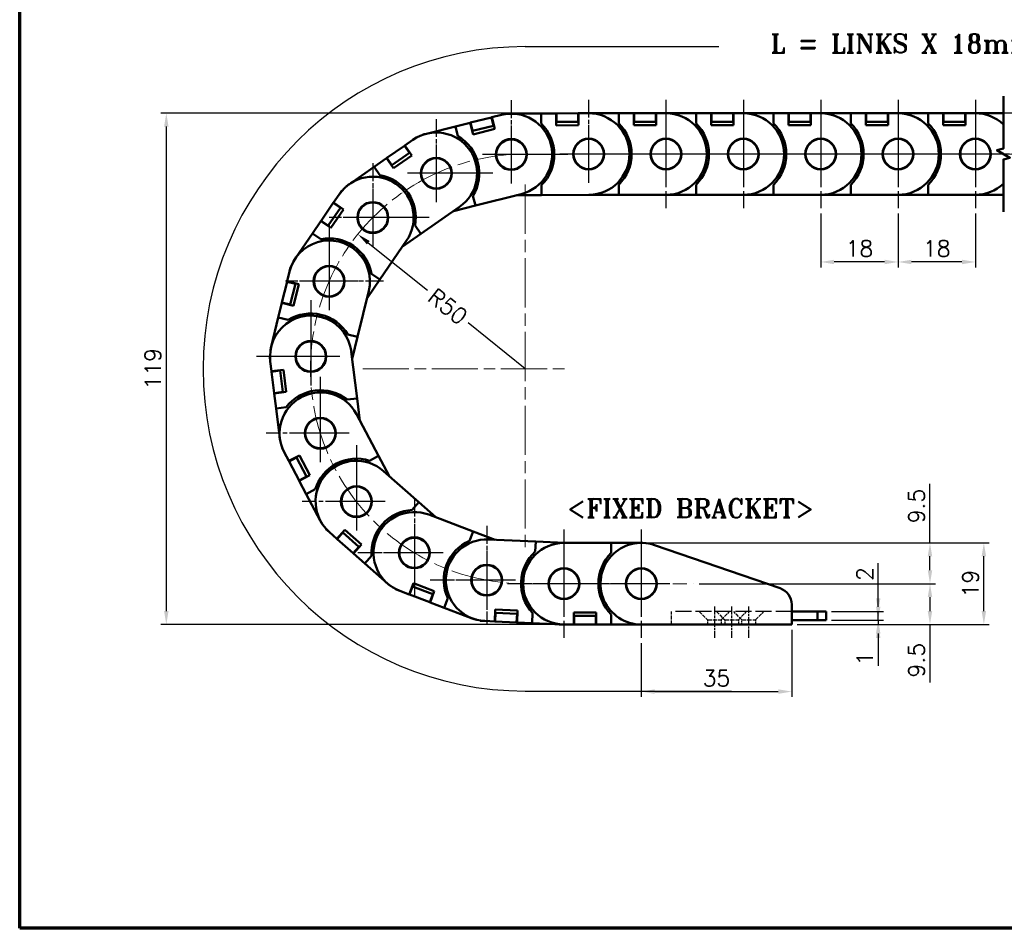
# Model space of a CAD drawing. Header units: millimetres. Extents: x 12 to 512, y 12 to 370.
# Tile 1 of 10: x 12 to 242, y 12 to 224. Entities that reach past the tile are written whole.
import ezdxf

# ---------------------------------------------------------------- set-up
doc = ezdxf.new("R2010")
doc.units = ezdxf.units.MM
doc.header["$LTSCALE"] = 1.25
doc.linetypes.add('CHAIN', pattern=[0.3543, 0.2362, -0.0295, 0.0591, -0.0295])
doc.linetypes.add('DASHED', pattern=[0.2068, 0.1655, -0.0413])
doc.layers.get('0').update_dxf_attribs({"lineweight": 25})
for name, color, linetype, lineweight in [('경계(ISO)', 7, 'Continuous', 70), ('기호(ISO)', 7, 'Continuous', 25), ('스케치 형상(ISO)', 7, 'Continuous', 25), ('외형선(ISO)', 7, 'Continuous', 50), ('절단선(ISO)', 1, 'Continuous', 50), ('중심 표식(ISO)', 1, 'CHAIN', 25), ('중심선(ISO)', 1, 'CHAIN', 25), ('치수(ISO)', 7, 'Continuous', 25)]:
    doc.layers.add(name, color=color, linetype=linetype, lineweight=lineweight)
doc.styles.add('주 문자 (ISO)', font='tahoma.ttf')
doc.styles.add('한신치수', font='RomanS.shx')
doc.dimstyles.new('한신체인', dxfattribs={"dimscale": 1.25, "dimtxt": 3, "dimasz": 2.5, "dimexe": 1, "dimexo": 1, "dimgap": 1, "dimtad": 1, "dimrnd": 1e-08, "dimdsep": 46, "dimtxsty": '한신치수', "dimcen": 0.09, "dimdle": 10, "dimclrd": 3, "dimclre": 3, "dimclrt": 3, "dimazin": 2, "dimtfac": 1.1684, "dimtmove": 0, "dimatfit": 3, "dimfxl": 0, "dimtolj": 1, "dimlwd": -1, "dimlwe": -1, "dimarcsym": 0})

# ---------------------------------------------------------------- blocks, each defined once
blk = doc.blocks.new('경계 도면틀')
at = {"layer": '경계(ISO)'}
for p, q in [((10, 10), (10, 287)), ((410, 10), (10, 10))]:
    blk.add_line(p, q, dxfattribs=at)
blk = doc.blocks.new('*D16')
at = {"layer": 'Defpoints', "color": 0, "transparency": 16777216}
for p in [(265.42, 202.21), (46.62, 83.21), (138.07, 83.21)]:
    blk.add_point(p, dxfattribs=at)
at = {"layer": '치수(ISO)', "color": 3, "transparency": 16777216}
for p, q in [((264.17, 202.21), (45.37, 202.21)), ((46.62, 199.09), (46.62, 86.34)), ((136.82, 83.21), (45.37, 83.21))]:
    blk.add_line(p, q, dxfattribs=at)
for points in [[(46.1, 199.09), (47.15, 199.09), (46.62, 202.21)], [(46.1, 86.34), (47.15, 86.34), (46.62, 83.21)]]:
    blk.add_solid(points, dxfattribs=at)
at = {"layer": '치수(ISO)', "color": 3, "transparency": 16777216, "insert": (43.5, 142.71), "char_height": 3.75, "attachment_point": 5, "rotation": 90, "style": '한신치수'}
blk.add_mtext('\\A1;119', dxfattribs=at)
blk = doc.blocks.new('*D17')
at = {"layer": 'Defpoints', "color": 0, "transparency": 16777216}
for p in [(91.2, 174.04), (130.17, 142.71)]:
    blk.add_point(p, dxfattribs=at)
at = {"layer": '치수(ISO)', "color": 3, "transparency": 16777216}
for p, q in [((93.63, 172.08), (107.39, 161.02)), ((130.17, 142.71), (116.86, 153.41))]:
    blk.add_line(p, q, dxfattribs=at)
blk.add_solid([(93.96, 172.48), (93.31, 171.67), (91.2, 174.04)], dxfattribs=at)
at = {"layer": '치수(ISO)', "color": 3, "transparency": 16777216, "insert": (112.12, 157.22), "char_height": 3.75, "attachment_point": 5, "rotation": 321.2124, "style": '한신치수'}
blk.add_mtext('\\A1;R50', dxfattribs=at)
blk = doc.blocks.new('*D18')
at = {"layer": 'Defpoints', "color": 0, "transparency": 16777216}
for p in [(200.17, 86.21), (200.17, 84.21), (212.3, 84.21)]:
    blk.add_point(p, dxfattribs=at)
at = {"layer": '치수(ISO)', "color": 3, "transparency": 16777216}
for p, q in [((212.3, 89.34), (212.3, 97.46)), ((201.42, 86.21), (213.55, 86.21)), ((212.3, 84.21), (212.3, 86.21)), ((201.42, 84.21), (213.55, 84.21)), ((212.3, 81.09), (212.3, 77.96))]:
    blk.add_line(p, q, dxfattribs=at)
for points in [[(211.78, 89.34), (212.82, 89.34), (212.3, 86.21)], [(211.78, 81.09), (212.82, 81.09), (212.3, 84.21)]]:
    blk.add_solid(points, dxfattribs=at)
at = {"layer": '치수(ISO)', "color": 3, "transparency": 16777216, "insert": (209.17, 94.96), "char_height": 3.75, "attachment_point": 5, "rotation": 90, "style": '한신치수'}
blk.add_mtext('\\A1;2', dxfattribs=at)
blk = doc.blocks.new('*D19')
at = {"layer": 'Defpoints', "color": 0, "transparency": 16777216}
for p in [(169.37, 92.71), (224.35, 92.71), (192.17, 83.21)]:
    blk.add_point(p, dxfattribs=at)
at = {"layer": '치수(ISO)', "color": 3, "transparency": 16777216}
for p, q in [((170.62, 92.71), (225.6, 92.71)), ((224.35, 89.59), (224.35, 86.34)), ((193.42, 83.21), (225.6, 83.21)), ((224.35, 83.21), (224.35, 69.73))]:
    blk.add_line(p, q, dxfattribs=at)
for points in [[(223.83, 89.59), (224.87, 89.59), (224.35, 92.71)], [(223.83, 86.34), (224.87, 86.34), (224.35, 83.21)]]:
    blk.add_solid(points, dxfattribs=at)
at = {"layer": '치수(ISO)', "color": 3, "transparency": 16777216, "insert": (221.23, 74.91), "char_height": 3.75, "attachment_point": 5, "rotation": 90, "style": '한신치수'}
blk.add_mtext('\\A1;9.5', dxfattribs=at)
blk = doc.blocks.new('FIX BRACKET')
at = {"layer": '기호(ISO)', "color": 2, "insert": (-25.49, 1.86), "char_height": 3.5, "attachment_point": 1, "style": '주 문자 (ISO)'}
blk.add_mtext('\\fRomanT|b0|i0;\\H3.5000;<FIXED BRACKET>', dxfattribs=at)
blk = doc.blocks.new('*D41')
at = {"layer": 'Defpoints', "color": 0, "transparency": 16777216}
for p in [(192.17, 83.21), (157.17, 80.09), (192.17, 67.6)]:
    blk.add_point(p, dxfattribs=at)
at = {"layer": '치수(ISO)', "color": 3, "transparency": 16777216}
for p, q in [((192.17, 81.96), (192.17, 66.35)), ((157.17, 78.84), (157.17, 66.35)), ((160.3, 67.6), (189.05, 67.6))]:
    blk.add_line(p, q, dxfattribs=at)
for points in [[(160.3, 68.12), (160.3, 67.07), (157.17, 67.6)], [(189.05, 68.12), (189.05, 67.07), (192.17, 67.6)]]:
    blk.add_solid(points, dxfattribs=at)
at = {"layer": '치수(ISO)', "color": 3, "transparency": 16777216, "insert": (174.67, 70.72), "char_height": 3.75, "attachment_point": 5, "style": '한신치수'}
blk.add_mtext('\\A1;35', dxfattribs=at)
blk = doc.blocks.new('*D43')
at = {"layer": 'Defpoints', "color": 0, "transparency": 16777216}
for p in [(157.17, 102.21), (224.35, 102.21), (169.37, 92.71)]:
    blk.add_point(p, dxfattribs=at)
at = {"layer": '치수(ISO)', "color": 3, "transparency": 16777216}
for p, q in [((224.35, 102.21), (224.35, 115.96)), ((158.42, 102.21), (225.6, 102.21)), ((224.35, 95.84), (224.35, 99.09)), ((170.62, 92.71), (225.6, 92.71))]:
    blk.add_line(p, q, dxfattribs=at)
for points in [[(223.83, 99.09), (224.87, 99.09), (224.35, 102.21)], [(223.83, 95.84), (224.87, 95.84), (224.35, 92.71)]]:
    blk.add_solid(points, dxfattribs=at)
at = {"layer": '치수(ISO)', "color": 3, "transparency": 16777216, "insert": (221.23, 110.78), "char_height": 3.75, "attachment_point": 5, "rotation": 90, "style": '한신치수'}
blk.add_mtext('\\A1;9.5', dxfattribs=at)
blk = doc.blocks.new('*D44')
at = {"layer": 'Defpoints', "color": 0, "transparency": 16777216}
for p in [(157.17, 102.21), (236.89, 102.21), (192.17, 83.21)]:
    blk.add_point(p, dxfattribs=at)
at = {"layer": '치수(ISO)', "color": 3, "transparency": 16777216}
for p, q in [((158.42, 102.21), (238.14, 102.21)), ((236.89, 86.34), (236.89, 99.09)), ((193.42, 83.21), (238.14, 83.21))]:
    blk.add_line(p, q, dxfattribs=at)
for points in [[(236.37, 99.09), (237.41, 99.09), (236.89, 102.21)], [(236.37, 86.34), (237.41, 86.34), (236.89, 83.21)]]:
    blk.add_solid(points, dxfattribs=at)
at = {"layer": '치수(ISO)', "color": 3, "transparency": 16777216, "insert": (233.76, 92.71), "char_height": 3.75, "attachment_point": 5, "rotation": 90, "style": '한신치수'}
blk.add_mtext('\\A1;19', dxfattribs=at)
blk = doc.blocks.new('*D46')
at = {"layer": 'Defpoints', "color": 0, "transparency": 16777216}
for p in [(216.91, 180.09), (234.91, 180.09), (216.91, 167.59)]:
    blk.add_point(p, dxfattribs=at)
at = {"layer": '치수(ISO)', "color": 3, "transparency": 16777216}
for p, q in [((216.91, 178.84), (216.91, 166.34)), ((234.91, 178.84), (234.91, 166.34)), ((231.79, 167.59), (220.04, 167.59))]:
    blk.add_line(p, q, dxfattribs=at)
for points in [[(220.04, 168.11), (220.04, 167.07), (216.91, 167.59)], [(231.79, 168.11), (231.79, 167.07), (234.91, 167.59)]]:
    blk.add_solid(points, dxfattribs=at)
at = {"layer": '치수(ISO)', "color": 3, "transparency": 16777216, "insert": (225.91, 170.71), "char_height": 3.75, "attachment_point": 5, "style": '한신치수'}
blk.add_mtext('\\A1;18', dxfattribs=at)
blk = doc.blocks.new('*D47')
at = {"layer": 'Defpoints', "color": 0, "transparency": 16777216}
for p in [(198.91, 180.09), (216.91, 180.09), (198.91, 167.59)]:
    blk.add_point(p, dxfattribs=at)
at = {"layer": '치수(ISO)', "color": 3, "transparency": 16777216}
for p, q in [((198.91, 178.84), (198.91, 166.34)), ((216.91, 178.84), (216.91, 166.34)), ((213.79, 167.59), (202.04, 167.59))]:
    blk.add_line(p, q, dxfattribs=at)
for points in [[(202.04, 168.11), (202.04, 167.07), (198.91, 167.59)], [(213.79, 168.11), (213.79, 167.07), (216.91, 167.59)]]:
    blk.add_solid(points, dxfattribs=at)
at = {"layer": '치수(ISO)', "color": 3, "transparency": 16777216, "insert": (207.91, 170.71), "char_height": 3.75, "attachment_point": 5, "style": '한신치수'}
blk.add_mtext('\\A1;18', dxfattribs=at)
blk = doc.blocks.new('*D52')
at = {"layer": 'Defpoints', "color": 0, "transparency": 16777216}
for p in [(192.17, 83.21), (200.17, 84.21), (212.3, 83.21)]:
    blk.add_point(p, dxfattribs=at)
at = {"layer": '치수(ISO)', "color": 3, "transparency": 16777216}
for p, q in [((212.3, 87.34), (212.3, 90.46)), ((193.42, 83.21), (213.55, 83.21)), ((201.42, 84.21), (213.55, 84.21)), ((212.3, 84.21), (212.3, 83.21)), ((212.3, 80.09), (212.3, 73.57))]:
    blk.add_line(p, q, dxfattribs=at)
for points in [[(211.78, 87.34), (212.82, 87.34), (212.3, 84.21)], [(211.78, 80.09), (212.82, 80.09), (212.3, 83.21)]]:
    blk.add_solid(points, dxfattribs=at)
at = {"layer": '치수(ISO)', "color": 3, "transparency": 16777216, "insert": (209.17, 75.27), "char_height": 3.75, "attachment_point": 5, "rotation": 90, "style": '한신치수'}
blk.add_mtext('\\A1;1', dxfattribs=at)

msp = doc.modelspace()

# ---------------------------------------------------------------- linework, layer by layer
at = {"layer": '스케치 형상(ISO)', "color": 3}
for p, q in [((130.17, 217.714), (175.17, 217.714)), ((130.17, 67.714), (178.177, 67.714))]:
    msp.add_line(p, q, dxfattribs=at)
at = {"layer": '스케치 형상(ISO)', "color": 1, "linetype": 'CHAIN', "lineweight": 18, "ltscale": 37.796074}
msp.add_line((314.299, 192.714), (130.17, 192.714), dxfattribs=at)
at = {"layer": '스케치 형상(ISO)', "color": 1, "linetype": 'CHAIN', "lineweight": 18, "ltscale": 38.748646}
msp.add_line((130.17, 185.616), (130.17, 99.812), dxfattribs=at)
at = {"layer": '스케치 형상(ISO)', "color": 1, "linetype": 'CHAIN', "lineweight": 18, "ltscale": 36.343197}
msp.add_line((92.32, 142.714), (140.606, 142.714), dxfattribs=at)
at = {"layer": '스케치 형상(ISO)', "color": 1, "linetype": 'CHAIN', "lineweight": 18, "ltscale": 44.260025}
msp.add_line((130.17, 92.714), (169.374, 92.714), dxfattribs=at)
at = {"layer": '스케치 형상(ISO)', "color": 2, "linetype": 'DASHED', "lineweight": 25, "ltscale": 4.568961}
msp.add_line((164.17, 83.214), (164.17, 86.214), dxfattribs=at)
at = {"layer": '스케치 형상(ISO)', "color": 2, "linetype": 'DASHED', "lineweight": 25, "ltscale": 18.05287}
msp.add_line((192.17, 86.214), (164.17, 86.214), dxfattribs=at)
at = {"layer": '스케치 형상(ISO)', "color": 2, "linetype": 'DASHED', "lineweight": 25, "ltscale": 4.092265}
for p, q in [((170.67, 86.214), (172.57, 84.314)), ((174.67, 86.214), (176.57, 84.314)), ((175.77, 84.314), (177.67, 86.214)), ((180.57, 84.314), (178.67, 86.214)), ((179.77, 84.314), (181.67, 86.214)), ((183.77, 84.314), (185.67, 86.214))]:
    msp.add_line(p, q, dxfattribs=at)
at = {"layer": '스케치 형상(ISO)', "color": 2, "linetype": 'DASHED', "lineweight": 25, "ltscale": 4.873566}
for p, q in [((172.57, 84.314), (175.77, 84.314)), ((176.57, 84.314), (179.77, 84.314)), ((180.57, 84.314), (183.77, 84.314))]:
    msp.add_line(p, q, dxfattribs=at)
at = {"layer": '스케치 형상(ISO)', "color": 2, "linetype": 'DASHED', "lineweight": 25, "ltscale": 1.675223}
for p, q in [((172.57, 84.314), (172.57, 83.214)), ((175.77, 84.314), (175.77, 83.214)), ((176.57, 84.314), (176.57, 83.214)), ((179.77, 84.314), (179.77, 83.214)), ((180.57, 83.214), (180.57, 84.314)), ((183.77, 84.314), (183.77, 83.214))]:
    msp.add_line(p, q, dxfattribs=at)
at = {"layer": '스케치 형상(ISO)', "color": 3}
msp.add_arc((130.17, 142.714), 75, 90, 270, dxfattribs=at)
at = {"layer": '스케치 형상(ISO)', "color": 1, "linetype": 'CHAIN', "lineweight": 18, "ltscale": 39.409073}
msp.add_arc((130.17, 142.714), 50, 90, 270, dxfattribs=at)
at = {"layer": '외형선(ISO)'}
for p, q in [((122.367, 201.261), (124.598, 201.822)), ((124.598, 201.822), (125.664, 202.09)), ((125.664, 202.09), (125.68, 202.028)), ((125.857, 202.049), (125.857, 202.049)), ((126.857, 202.108), (133.857, 202.149)), ((133.857, 202.149), (137.357, 202.17)), ((133.857, 202.149), (133.871, 199.791)), ((137.357, 202.17), (137.457, 202.171)), ((137.373, 199.37), (137.357, 202.17)), ((142.457, 202.2), (137.457, 202.171)), ((137.468, 200.171), (137.457, 202.171)), ((142.457, 202.2), (142.557, 202.201)), ((142.457, 202.2), (142.468, 200.2)), ((142.557, 202.201), (144.856, 202.214)), ((142.557, 202.201), (142.573, 199.401)), ((144.856, 202.214), (145.956, 202.221)), ((144.912, 202.214), (151.912, 202.214)), ((145.956, 202.221), (145.956, 202.214)), ((151.912, 202.214), (155.412, 202.214)), ((151.912, 202.214), (151.912, 199.856)), ((155.412, 199.414), (155.412, 202.214)), ((155.412, 202.214), (155.512, 202.214)), ((155.512, 200.214), (155.512, 202.214)), ((160.512, 202.214), (155.512, 202.214)), ((160.512, 202.214), (160.512, 200.214)), ((160.512, 202.214), (160.612, 202.214)), ((160.612, 202.214), (160.612, 199.414)), ((160.612, 202.214), (162.912, 202.214)), ((162.912, 202.214), (169.912, 202.214)), ((169.912, 202.214), (173.412, 202.214)), ((169.912, 202.214), (169.912, 199.856)), ((173.412, 199.414), (173.412, 202.214)), ((173.412, 202.214), (173.512, 202.214)), ((173.512, 200.214), (173.512, 202.214)), ((178.512, 202.214), (173.512, 202.214)), ((178.512, 202.214), (178.512, 200.214)), ((178.512, 202.214), (178.612, 202.214)), ((178.612, 202.214), (178.612, 199.414)), ((178.612, 202.214), (180.912, 202.214)), ((180.912, 202.214), (187.912, 202.214)), ((187.912, 202.214), (191.412, 202.214)), ((187.912, 202.214), (187.912, 199.856)), ((191.412, 199.414), (191.412, 202.214)), ((191.412, 202.214), (191.512, 202.214)), ((191.512, 200.214), (191.512, 202.214)), ((196.512, 202.214), (191.512, 202.214)), ((196.512, 202.214), (196.512, 200.214)), ((196.512, 202.214), (196.612, 202.214)), ((196.612, 202.214), (196.612, 199.414)), ((196.612, 202.214), (198.912, 202.214)), ((198.912, 202.214), (205.912, 202.214)), ((205.912, 202.214), (209.412, 202.214)), ((205.912, 202.214), (205.912, 199.856)), ((209.412, 199.414), (209.412, 202.214)), ((209.412, 202.214), (209.512, 202.214)), ((209.512, 200.214), (209.512, 202.214)), ((214.512, 202.214), (209.512, 202.214)), ((214.512, 202.214), (214.512, 200.214)), ((214.512, 202.214), (214.612, 202.214)), ((214.612, 202.214), (214.612, 199.414)), ((214.612, 202.214), (216.912, 202.214)), ((216.912, 202.214), (223.912, 202.214)), ((223.912, 202.214), (227.412, 202.214)), ((223.912, 202.214), (223.912, 199.856)), ((227.412, 199.414), (227.412, 202.214)), ((227.412, 202.214), (227.512, 202.214)), ((227.512, 200.214), (227.512, 202.214)), ((232.512, 202.214), (227.512, 202.214)), ((232.512, 202.214), (232.512, 200.214)), ((232.512, 202.214), (232.612, 202.214)), ((232.612, 202.214), (232.612, 199.414)), ((232.612, 202.214), (234.912, 202.214)), ((234.912, 202.214), (241.443, 202.214)), ((113.929, 199.141), (117.324, 199.994)), ((117.324, 199.994), (117.421, 200.018)), ((118.006, 197.278), (117.324, 199.994)), ((122.27, 201.237), (117.421, 200.018)), ((117.908, 198.079), (117.421, 200.018)), ((122.27, 201.237), (122.367, 201.261)), ((122.27, 201.237), (122.757, 199.297)), ((122.367, 201.261), (123.049, 198.546)), ((137.368, 200.17), (137.468, 200.171)), ((142.573, 199.401), (137.373, 199.37)), ((137.468, 200.171), (142.468, 200.2)), ((142.468, 200.2), (142.568, 200.201)), ((155.412, 200.214), (155.512, 200.214)), ((160.612, 199.414), (155.412, 199.414)), ((155.512, 200.214), (160.512, 200.214)), ((160.512, 200.214), (160.612, 200.214)), ((173.412, 200.214), (173.512, 200.214)), ((178.612, 199.414), (173.412, 199.414)), ((173.512, 200.214), (178.512, 200.214)), ((178.512, 200.214), (178.612, 200.214)), ((191.412, 200.214), (191.512, 200.214)), ((196.612, 199.414), (191.412, 199.414)), ((191.512, 200.214), (196.512, 200.214)), ((196.512, 200.214), (196.612, 200.214)), ((209.412, 200.214), (209.512, 200.214)), ((214.612, 199.414), (209.412, 199.414)), ((209.512, 200.214), (214.512, 200.214)), ((214.512, 200.214), (214.612, 200.214)), ((227.412, 200.214), (227.512, 200.214)), ((232.612, 199.414), (227.412, 199.414)), ((227.512, 200.214), (232.512, 200.214)), ((232.512, 200.214), (232.612, 200.214)), ((106.183, 197.14), (106.183, 197.14)), ((107.14, 197.435), (113.929, 199.141)), ((113.929, 199.141), (114.504, 196.854)), ((117.811, 198.054), (117.908, 198.079)), ((117.908, 198.079), (122.757, 199.297)), ((123.049, 198.546), (118.006, 197.278)), ((122.757, 199.297), (122.854, 199.322)), ((102.14, 194.704), (104.028, 196.018)), ((104.028, 196.018), (104.931, 196.647)), ((104.931, 196.647), (104.967, 196.594)), ((102.058, 194.647), (97.955, 191.79)), ((99.097, 190.149), (103.201, 193.006)), ((102.058, 194.647), (102.14, 194.704)), ((102.058, 194.647), (103.201, 193.006)), ((102.14, 194.704), (103.74, 192.406)), ((103.201, 193.006), (103.283, 193.063)), ((123.785, 194.39), (123.828, 194.365)), ((141.795, 194.514), (141.838, 194.489)), ((159.795, 194.514), (159.838, 194.489)), ((177.795, 194.514), (177.838, 194.489)), ((195.795, 194.514), (195.838, 194.489)), ((213.795, 194.514), (213.838, 194.489)), ((231.795, 194.514), (231.838, 194.489)), ((95, 189.733), (97.872, 191.733)), ((97.872, 191.733), (97.955, 191.79)), ((99.472, 189.435), (97.872, 191.733)), ((99.097, 190.149), (97.955, 191.79)), ((103.74, 192.406), (99.472, 189.435)), ((89.255, 185.734), (95, 189.733)), ((95, 189.733), (96.348, 187.798)), ((99.015, 190.092), (99.097, 190.149)), ((105.993, 189.207), (106.041, 189.194)), ((125.718, 189.265), (125.701, 189.218)), ((143.698, 189.378), (143.681, 189.332)), ((161.698, 189.378), (161.681, 189.332)), ((179.698, 189.378), (179.681, 189.332)), ((197.698, 189.378), (197.681, 189.332)), ((215.698, 189.378), (215.681, 189.332)), ((233.698, 189.378), (233.681, 189.332)), ((86.846, 183.306), (87.467, 184.214)), ((87.467, 184.214), (87.52, 184.178)), ((88.464, 185.119), (88.465, 185.119)), ((109.091, 184.69), (109.086, 184.64)), ((129.228, 183.395), (118.56, 180.714)), ((133.955, 185.508), (133.969, 183.15)), ((151.912, 185.573), (151.912, 183.214)), ((169.912, 185.573), (169.912, 183.214)), ((187.912, 185.573), (187.912, 183.214)), ((205.912, 185.573), (205.912, 183.214)), ((223.912, 185.573), (223.912, 183.214)), ((85.489, 181.327), (82.663, 177.202)), ((85.489, 181.327), (85.546, 181.409)), ((85.489, 181.327), (87.139, 180.196)), ((85.546, 181.409), (86.846, 183.306)), ((85.546, 181.409), (87.856, 179.827)), ((117.985, 183.001), (118.56, 180.714)), ((133.969, 183.15), (128.116, 183.115)), ((144.969, 183.215), (133.969, 183.15)), ((151.912, 183.214), (144.941, 183.214)), ((162.912, 183.214), (151.912, 183.214)), ((169.912, 183.214), (162.912, 183.214)), ((180.912, 183.214), (169.912, 183.214)), ((187.912, 183.214), (180.912, 183.214)), ((198.912, 183.214), (187.912, 183.214)), ((205.912, 183.214), (198.912, 183.214)), ((216.912, 183.214), (205.912, 183.214)), ((223.912, 183.214), (216.912, 183.214)), ((234.912, 183.214), (223.912, 183.214)), ((241.443, 183.214), (234.912, 183.214)), ((84.313, 176.071), (87.139, 180.196)), ((87.856, 179.827), (84.917, 175.537)), ((87.139, 180.196), (87.196, 180.279)), ((114.883, 180.425), (105.856, 174.14)), ((118.56, 180.714), (113.457, 179.432)), ((80.629, 174.232), (82.607, 177.119)), ((82.607, 177.119), (82.663, 177.202)), ((84.917, 175.537), (82.607, 177.119)), ((84.313, 176.071), (82.663, 177.202)), ((91.096, 177.633), (91.145, 177.637)), ((76.672, 168.457), (80.629, 174.232)), ((80.629, 174.232), (82.574, 172.899)), ((84.257, 175.989), (84.313, 176.071)), ((95.592, 174.506), (95.605, 174.457)), ((104.508, 176.076), (105.856, 174.14)), ((102.52, 172.568), (96.303, 163.493)), ((105.856, 174.14), (101.538, 171.134)), ((76.151, 167.602), (76.151, 167.602)), ((74.735, 163.099), (75.279, 165.334)), ((75.279, 165.334), (75.539, 166.403)), ((75.539, 166.403), (75.601, 166.388)), ((74.711, 163.002), (73.529, 158.144)), ((74.711, 163.002), (74.735, 163.099)), ((74.711, 163.002), (76.655, 162.529)), ((74.735, 163.099), (77.456, 162.437)), ((96.303, 163.493), (93.329, 159.153)), ((94.357, 164.826), (96.303, 163.493)), ((75.472, 157.671), (76.655, 162.529)), ((77.456, 162.437), (76.226, 157.385)), ((76.655, 162.529), (76.678, 162.626)), ((81.262, 161.533), (81.307, 161.555)), ((93.74, 160.842), (91.139, 150.153)), ((73.506, 158.047), (73.529, 158.144)), ((75.472, 157.671), (73.529, 158.144)), ((86.575, 160.201), (86.604, 160.16)), ((72.678, 154.646), (73.506, 158.047)), ((76.226, 157.385), (73.506, 158.047)), ((75.449, 157.574), (75.472, 157.671)), ((71.023, 147.844), (72.678, 154.646)), ((72.678, 154.646), (74.97, 154.088)), ((88.848, 150.711), (91.139, 150.153)), ((91.139, 150.153), (89.895, 145.041)), ((70.838, 146.86), (70.838, 146.86)), ((89.681, 146.766), (91.034, 135.85)), ((70.69, 145.522), (70.754, 145.53)), ((70.826, 144.43), (70.69, 145.522)), ((71.108, 142.147), (70.826, 144.43)), ((71.108, 142.147), (73.887, 142.492)), ((71.121, 142.048), (71.108, 142.147)), ((71.121, 142.048), (73.106, 142.294)), ((73.106, 142.294), (73.093, 142.393)), ((73.72, 137.332), (73.106, 142.294)), ((73.887, 142.492), (74.527, 137.331)), ((77.767, 142.995), (77.802, 143.031)), ((83.208, 143.63), (83.249, 143.602)), ((71.121, 142.048), (71.736, 137.086)), ((73.72, 137.332), (71.736, 137.086)), ((71.748, 136.987), (71.736, 137.086)), ((74.527, 137.331), (71.748, 136.987)), ((72.178, 133.514), (71.748, 136.987)), ((73.733, 137.233), (73.72, 137.332)), ((88.693, 135.56), (91.034, 135.85)), ((91.034, 135.85), (91.681, 130.628)), ((72.178, 133.514), (74.519, 133.804)), ((73.039, 126.567), (72.178, 133.514)), ((90.87, 132.166), (96.001, 122.436)), ((85.927, 126.94), (85.976, 126.929)), ((73.214, 125.581), (73.215, 125.581)), ((73.551, 124.277), (73.607, 124.307)), ((74.064, 123.304), (73.551, 124.277)), ((81.064, 124.42), (81.083, 124.465)), ((75.136, 121.269), (74.064, 123.304)), ((75.136, 121.269), (77.613, 122.575)), ((75.183, 121.181), (76.952, 122.114)), ((76.952, 122.114), (76.906, 122.202)), ((79.284, 117.691), (76.952, 122.114)), ((77.613, 122.575), (80.039, 117.976)), ((93.915, 121.336), (96.001, 122.436)), ((96.001, 122.436), (98.455, 117.782)), ((75.183, 121.181), (75.136, 121.269)), ((75.183, 121.181), (77.515, 116.758)), ((79.284, 117.691), (77.515, 116.758)), ((80.039, 117.976), (77.562, 116.67)), ((79.331, 117.602), (79.284, 117.691)), ((97.152, 118.933), (105.396, 111.65)), ((77.562, 116.67), (77.515, 116.758)), ((79.194, 113.574), (77.562, 116.67)), ((79.194, 113.574), (81.281, 114.674)), ((82.459, 107.382), (79.194, 113.574)), ((94.38, 112.295), (94.429, 112.301)), ((103.835, 109.882), (105.396, 111.65)), ((105.396, 111.65), (109.339, 108.166)), ((90.725, 108.215), (90.726, 108.265)), ((107.714, 108.781), (118.002, 104.89)), ((82.972, 106.522), (82.972, 106.522)), ((83.749, 105.421), (83.791, 105.469)), ((84.573, 104.693), (83.749, 105.421)), ((86.297, 103.17), (84.573, 104.693)), ((86.297, 103.17), (88.151, 105.269)), ((86.372, 103.104), (86.297, 103.17)), ((86.372, 103.104), (87.696, 104.603)), ((87.696, 104.603), (87.621, 104.669)), ((91.443, 101.293), (87.696, 104.603)), ((88.151, 105.269), (92.048, 101.826)), ((117.168, 102.684), (118.002, 104.89)), ((118.002, 104.89), (123.132, 102.95)), ((86.372, 103.104), (90.119, 99.794)), ((91.443, 101.293), (90.119, 99.794)), ((92.048, 101.826), (90.194, 99.728)), ((91.518, 101.226), (91.443, 101.293)), ((107.471, 101.592), (107.515, 101.616)), ((121.618, 103.018), (132.607, 102.521)), ((132.5, 100.165), (132.607, 102.521)), ((132.607, 102.521), (139.385, 102.214)), ((139.17, 102.214), (150.17, 102.214)), ((150.17, 102.214), (157.17, 102.214)), ((150.17, 99.856), (150.17, 102.214)), ((160.262, 101.697), (189.472, 91.643)), ((90.194, 99.728), (90.119, 99.794)), ((92.817, 97.41), (90.194, 99.728)), ((92.817, 97.41), (94.379, 99.178)), ((98.063, 92.776), (92.817, 97.41)), ((105.498, 96.483), (105.482, 96.53)), ((123.505, 96.218), (123.537, 96.256)), ((140.534, 95.992), (140.553, 96.038)), ((158.384, 96.05), (158.402, 96.097)), ((98.847, 92.153), (98.848, 92.153)), ((103.143, 90.196), (104.134, 92.815)), ((103.237, 90.161), (103.944, 92.032)), ((103.944, 92.032), (103.851, 92.067)), ((108.621, 90.263), (103.944, 92.032)), ((104.134, 92.815), (108.997, 90.976)), ((99.963, 91.399), (99.986, 91.459)), ((100.992, 91.01), (99.963, 91.399)), ((103.143, 90.196), (100.992, 91.01)), ((103.237, 90.161), (103.143, 90.196)), ((103.237, 90.161), (107.913, 88.392)), ((108.621, 90.263), (107.913, 88.392)), ((108.997, 90.976), (108.007, 88.357)), ((108.714, 90.227), (108.621, 90.263)), ((123.468, 90.741), (123.436, 90.78)), ((142.204, 90.775), (142.161, 90.802)), ((160.288, 90.914), (160.245, 90.939)), ((108.007, 88.357), (107.913, 88.392)), ((111.28, 87.118), (108.007, 88.357)), ((111.28, 87.118), (112.115, 89.325)), ((117.828, 84.642), (111.28, 87.118)), ((192.17, 87.861), (192.17, 83.214)), ((123.057, 83.933), (123.184, 86.731)), ((123.247, 85.927), (123.147, 85.931)), ((123.157, 83.929), (123.247, 85.927)), ((123.184, 86.731), (128.378, 86.496)), ((128.242, 85.701), (123.247, 85.927)), ((128.242, 85.701), (128.152, 83.703)), ((128.342, 85.696), (128.242, 85.701)), ((128.378, 86.496), (128.252, 83.699)), ((131.748, 83.54), (131.855, 85.897)), ((141.47, 86.014), (146.67, 86.014)), ((141.47, 83.214), (141.47, 86.014)), ((141.57, 85.214), (141.47, 85.214)), ((146.57, 85.214), (141.57, 85.214)), ((141.57, 83.214), (141.57, 85.214)), ((146.57, 85.214), (146.57, 83.214)), ((146.67, 85.214), (146.57, 85.214)), ((146.67, 86.014), (146.67, 83.214)), ((150.17, 83.214), (150.17, 85.573)), ((192.17, 86.214), (198.17, 86.214)), ((198.17, 86.214), (198.17, 84.214)), ((198.17, 86.214), (200.17, 86.214)), ((200.17, 86.214), (200.17, 84.214)), ((118.782, 84.338), (118.782, 84.338)), ((119.661, 84.087), (119.663, 84.151)), ((120.759, 84.037), (119.661, 84.087)), ((123.057, 83.933), (120.759, 84.037)), ((123.157, 83.929), (123.057, 83.933)), ((123.157, 83.929), (128.152, 83.703)), ((128.252, 83.699), (128.152, 83.703)), ((131.748, 83.54), (128.252, 83.699)), ((138.741, 83.224), (131.748, 83.54)), ((138.07, 83.214), (138.07, 83.254)), ((139.17, 83.214), (138.07, 83.214)), ((141.47, 83.214), (139.17, 83.214)), ((141.57, 83.214), (141.47, 83.214)), ((141.57, 83.214), (146.57, 83.214)), ((146.67, 83.214), (146.57, 83.214)), ((150.17, 83.214), (146.67, 83.214)), ((157.17, 83.214), (150.17, 83.214)), ((192.17, 83.214), (157.17, 83.214)), ((192.17, 84.214), (198.17, 84.214)), ((198.17, 84.214), (200.17, 84.214))]:
    msp.add_line(p, q, dxfattribs=at)
for centre, radius in [((126.913, 192.608), 3.6), ((126.913, 192.608), 3.5), ((144.912, 192.714), 3.6), ((144.912, 192.714), 3.5), ((162.912, 192.714), 3.6), ((162.912, 192.714), 3.5), ((180.912, 192.714), 3.6), ((180.912, 192.714), 3.5), ((198.912, 192.714), 3.6), ((198.912, 192.714), 3.5), ((216.912, 192.714), 3.6), ((216.912, 192.714), 3.5), ((234.912, 192.714), 3.6), ((234.912, 192.714), 3.5), ((109.456, 188.221), 3.6), ((109.456, 188.222), 3.5), ((94.683, 177.937), 3.6), ((94.683, 177.937), 3.5), ((84.509, 163.088), 3.6), ((84.509, 163.088), 3.5), ((80.254, 145.598), 3.6), ((80.253, 145.598), 3.5), ((82.467, 127.735), 3.6), ((82.467, 127.735), 3.5), ((90.863, 111.813), 3.6), ((90.863, 111.813), 3.5), ((104.353, 99.896), 3.6), ((104.353, 99.896), 3.5), ((121.189, 93.528), 3.6), ((121.189, 93.528), 3.5), ((139.17, 92.714), 3.6), ((157.17, 92.714), 3.6), ((139.17, 92.714), 3.5), ((157.17, 92.714), 3.5)]:
    msp.add_circle(centre, radius, dxfattribs=at)
for centre, radius, start, end in [((126.913, 192.608), 9.5, 284.10526, 104.10526), ((126.913, 192.608), 9.5, 90.33788, 96.38021), ((144.912, 192.714), 9.5, 270.33788, 90.33788), ((162.912, 192.714), 9.5, 270, 90), ((180.912, 192.714), 9.5, 270, 90), ((198.912, 192.714), 9.5, 270, 90), ((216.912, 192.714), 9.5, 270, 90), ((234.912, 192.714), 9.5, 46.5776, 90), ((126.913, 192.608), 10, 314.76488, 45.91087), ((144.912, 192.714), 10, 314.427, 45.573), ((162.912, 192.714), 10, 314.427, 45.573), ((180.912, 192.714), 10, 314.427, 45.573), ((198.912, 192.714), 10, 314.427, 45.573), ((216.912, 192.714), 10, 314.427, 45.573), ((109.456, 188.221), 9.5, 304.84403, 124.84403), ((109.456, 188.222), 9.5, 104.10526, 110.14759), ((109.456, 188.222), 10, 328.53226, 59.67825), ((126.913, 192.608), 3.55, 150.33788, 250.33788), ((144.912, 192.714), 3.55, 150, 250), ((162.912, 192.714), 3.55, 150, 250), ((180.912, 192.714), 3.55, 150, 250), ((198.912, 192.714), 3.55, 150, 250), ((216.912, 192.714), 3.55, 150, 250), ((234.912, 192.714), 3.55, 150, 250), ((109.456, 188.222), 3.55, 164.10526, 264.10526), ((94.683, 177.937), 9.5, 325.5843, 145.5843), ((94.683, 177.937), 9.5, 124.84403, 130.88636), ((94.683, 177.937), 10, 349.27103, 80.41702), ((234.912, 192.714), 9.5, 270, 313.4224), ((94.683, 177.937), 3.55, 184.84403, 284.84403), ((84.509, 163.088), 9.5, 346.32307, 166.32307), ((84.509, 163.088), 10, 10.0113, 101.15729), ((84.509, 163.088), 9.5, 145.5843, 151.62663), ((84.509, 163.088), 3.55, 205.5843, 305.5843), ((80.254, 145.598), 9.5, 7.06334, 187.06334), ((80.253, 145.598), 10, 30.75007, 121.89606), ((80.253, 145.598), 9.5, 166.32307, 172.3654), ((80.253, 145.598), 3.55, 226.32307, 326.32307), ((82.467, 127.735), 10, 51.49034, 142.63633), ((82.467, 127.735), 9.5, 27.80211, 207.80211), ((82.467, 127.735), 9.5, 187.06334, 193.10567), ((82.467, 127.735), 3.55, 247.06334, 347.06334), ((90.863, 111.813), 10, 72.22911, 163.3751), ((90.863, 111.813), 9.5, 48.54238, 228.54238), ((90.863, 111.813), 3.55, 267.80211, 7.80211), ((104.353, 99.896), 10, 92.96938, 184.11537), ((104.353, 99.896), 9.5, 69.28136, 249.28136), ((90.863, 111.813), 9.5, 207.80211, 213.84443), ((104.353, 99.896), 3.55, 288.54238, 28.54238), ((121.189, 93.528), 10, 113.70837, 204.85436), ((121.189, 93.528), 9.5, 87.41028, 267.41028), ((139.17, 92.714), 9.5, 90, 270), ((157.17, 92.714), 9.5, 71.00653, 270), ((139.17, 92.714), 10, 131.83728, 222.98327), ((157.17, 92.714), 10, 134.427, 225.573), ((121.189, 93.528), 3.55, 309.28136, 49.28136), ((139.17, 92.714), 3.55, 327.41028, 67.41028), ((157.17, 92.714), 3.55, 330, 70), ((104.353, 99.896), 9.5, 228.54238, 234.5847), ((188.17, 87.861), 4, 0, 71.00653), ((121.189, 93.528), 9.5, 249.28136, 255.32369)]:
    msp.add_arc(centre, radius, start, end, dxfattribs=at)
at = {"layer": '절단선(ISO)', "flags": 128}
msp.add_lwpolyline([(241.443, 179.246), (241.443, 191.446), (242.943, 191.848), (239.943, 193.58), (241.443, 193.982), (241.443, 206.183)], dxfattribs=at)
at = {"layer": '중심 표식(ISO)', "linetype": 'CHAIN', "ltscale": 14.001114}
for p, q in [((126.913, 205.233), (126.913, 189.483)), ((144.912, 205.339), (144.912, 189.589)), ((109.456, 200.846), (109.456, 185.096)), ((139.538, 192.608), (123.788, 192.608)), ((157.537, 192.714), (141.787, 192.714)), ((175.537, 192.714), (159.787, 192.714)), ((193.537, 192.714), (177.787, 192.714)), ((211.537, 192.714), (195.787, 192.714)), ((229.537, 192.714), (213.787, 192.714)), ((247.537, 192.714), (231.787, 192.714)), ((94.683, 190.562), (94.683, 174.812)), ((122.081, 188.221), (106.331, 188.221)), ((107.308, 177.937), (91.558, 177.937)), ((84.509, 175.713), (84.509, 159.963)), ((97.134, 163.088), (81.384, 163.088)), ((80.254, 158.223), (80.254, 142.473)), ((83.379, 145.598), (67.629, 145.598)), ((82.467, 140.36), (82.467, 124.61)), ((85.592, 127.735), (69.842, 127.735)), ((90.863, 124.438), (90.863, 108.688)), ((104.353, 112.521), (104.353, 96.771)), ((93.988, 111.813), (78.238, 111.813)), ((121.189, 106.153), (121.189, 90.403)), ((107.478, 99.896), (91.728, 99.896)), ((124.314, 93.528), (108.564, 93.528)), ((142.295, 92.714), (126.545, 92.714)), ((160.295, 92.714), (144.545, 92.714)), ((160.295, 92.714), (144.545, 92.714))]:
    msp.add_line(p, q, dxfattribs=at)
at = {"layer": '중심 표식(ISO)', "linetype": 'CHAIN', "ltscale": 23.990969}
for p, q in [((162.912, 205.339), (162.912, 180.089)), ((180.912, 205.339), (180.912, 180.089)), ((198.912, 205.339), (198.912, 180.089)), ((216.912, 205.339), (216.912, 180.089)), ((234.912, 205.339), (234.912, 180.089)), ((140.038, 192.608), (123.788, 192.608)), ((158.037, 192.714), (141.787, 192.714)), ((176.037, 192.714), (159.787, 192.714)), ((194.037, 192.714), (177.787, 192.714)), ((212.037, 192.714), (195.787, 192.714)), ((230.037, 192.714), (213.787, 192.714)), ((122.581, 188.222), (106.331, 188.222)), ((107.808, 177.937), (91.558, 177.937)), ((84.509, 176.213), (84.509, 159.963)), ((80.253, 158.723), (80.253, 142.473)), ((82.467, 140.86), (82.467, 124.61)), ((90.863, 124.938), (90.863, 108.688)), ((139.17, 105.339), (139.17, 80.089)), ((157.17, 105.339), (157.17, 80.089)), ((157.17, 105.339), (157.17, 80.089)), ((107.478, 99.896), (91.228, 99.896)), ((124.314, 93.528), (108.064, 93.528)), ((142.295, 92.714), (126.045, 92.714)), ((160.295, 92.714), (144.045, 92.714))]:
    msp.add_line(p, q, dxfattribs=at)
at = {"layer": '중심 표식(ISO)', "linetype": 'CHAIN', "ltscale": 11.956491}
for p, q in [((144.912, 199.439), (144.912, 185.989)), ((162.912, 199.439), (162.912, 185.989)), ((180.912, 199.439), (180.912, 185.989)), ((198.912, 199.439), (198.912, 185.989)), ((216.912, 199.439), (216.912, 185.989)), ((234.912, 199.439), (234.912, 185.989)), ((126.913, 199.333), (126.913, 185.883)), ((109.456, 194.946), (109.456, 181.496)), ((133.638, 192.608), (120.188, 192.608)), ((151.637, 192.714), (138.187, 192.714)), ((169.637, 192.714), (156.187, 192.714)), ((187.637, 192.714), (174.187, 192.714)), ((205.637, 192.714), (192.187, 192.714)), ((223.637, 192.714), (210.187, 192.714)), ((241.637, 192.714), (228.187, 192.714)), ((116.181, 188.221), (102.731, 188.221)), ((94.683, 184.662), (94.683, 171.212)), ((101.408, 177.937), (87.958, 177.937)), ((84.509, 169.813), (84.509, 156.363)), ((91.234, 163.088), (77.784, 163.088)), ((80.254, 152.323), (80.254, 138.873)), ((86.979, 145.598), (73.529, 145.598)), ((82.467, 134.46), (82.467, 121.01)), ((89.192, 127.735), (75.742, 127.735)), ((90.863, 118.538), (90.863, 105.088)), ((97.588, 111.813), (84.138, 111.813)), ((104.353, 106.621), (104.353, 93.171)), ((111.078, 99.896), (97.628, 99.896)), ((121.189, 100.253), (121.189, 86.803)), ((139.17, 99.439), (139.17, 85.989)), ((127.914, 93.528), (114.464, 93.528)), ((145.895, 92.714), (132.445, 92.714))]:
    msp.add_line(p, q, dxfattribs=at)
at = {"layer": '중심 표식(ISO)', "linetype": 'CHAIN', "ltscale": 11.778699}
for p, q in [((126.913, 199.233), (126.913, 185.983)), ((144.912, 199.339), (144.912, 186.089)), ((162.912, 199.339), (162.912, 186.089)), ((180.912, 199.339), (180.912, 186.089)), ((198.912, 199.339), (198.912, 186.089)), ((216.912, 199.339), (216.912, 186.089)), ((234.912, 199.339), (234.912, 186.089)), ((109.456, 194.847), (109.456, 181.597)), ((133.538, 192.608), (120.288, 192.608)), ((151.537, 192.714), (138.287, 192.714)), ((169.537, 192.714), (156.287, 192.714)), ((187.537, 192.714), (174.287, 192.714)), ((205.537, 192.714), (192.287, 192.714)), ((223.537, 192.714), (210.287, 192.714)), ((241.537, 192.714), (228.287, 192.714)), ((116.081, 188.222), (102.831, 188.222)), ((94.683, 184.562), (94.683, 171.312)), ((97.808, 177.937), (84.558, 177.937)), ((101.308, 177.937), (88.058, 177.937)), ((84.509, 169.713), (84.509, 156.463)), ((87.634, 163.088), (74.384, 163.088)), ((91.134, 163.088), (77.884, 163.088)), ((80.253, 152.223), (80.253, 138.973)), ((83.378, 145.598), (70.128, 145.598)), ((86.878, 145.598), (73.628, 145.598)), ((82.467, 134.36), (82.467, 121.11)), ((89.092, 127.735), (75.842, 127.735)), ((90.863, 118.438), (90.863, 105.188)), ((97.488, 111.813), (84.238, 111.813)), ((104.353, 106.521), (104.353, 93.271)), ((104.353, 103.021), (104.353, 89.771)), ((110.978, 99.896), (97.728, 99.896)), ((121.189, 100.153), (121.189, 86.903)), ((139.17, 99.339), (139.17, 86.089)), ((157.17, 99.339), (157.17, 86.089)), ((121.189, 96.653), (121.189, 83.403)), ((127.814, 93.528), (114.564, 93.528)), ((145.795, 92.714), (132.545, 92.714)), ((163.795, 92.714), (150.545, 92.714))]:
    msp.add_line(p, q, dxfattribs=at)
at = {"layer": '중심 표식(ISO)', "linetype": 'CHAIN', "ltscale": 5.555937}
for p, q in [((126.913, 195.733), (126.913, 189.483)), ((126.913, 195.733), (126.913, 189.483)), ((126.913, 195.733), (126.913, 189.483)), ((144.912, 195.839), (144.912, 189.589)), ((144.912, 195.839), (144.912, 189.589)), ((162.912, 195.839), (162.912, 189.589)), ((162.912, 195.839), (162.912, 189.589)), ((180.912, 195.839), (180.912, 189.589)), ((180.912, 195.839), (180.912, 189.589)), ((198.912, 195.839), (198.912, 189.589)), ((198.912, 195.839), (198.912, 189.589)), ((216.912, 195.839), (216.912, 189.589)), ((216.912, 195.839), (216.912, 189.589)), ((234.912, 195.839), (234.912, 189.589)), ((130.038, 192.608), (123.788, 192.608)), ((130.038, 192.608), (123.788, 192.608)), ((148.037, 192.714), (141.787, 192.714)), ((166.037, 192.714), (159.787, 192.714)), ((184.037, 192.714), (177.787, 192.714)), ((202.037, 192.714), (195.787, 192.714)), ((220.037, 192.714), (213.787, 192.714)), ((238.037, 192.714), (231.787, 192.714)), ((109.456, 191.347), (109.456, 185.097)), ((109.456, 191.347), (109.456, 185.097)), ((109.456, 191.347), (109.456, 185.097)), ((112.581, 188.222), (106.331, 188.222)), ((112.581, 188.222), (106.331, 188.222)), ((94.683, 181.062), (94.683, 174.812)), ((94.683, 181.062), (94.683, 174.812)), ((94.683, 181.062), (94.683, 174.812)), ((97.808, 177.937), (91.558, 177.937)), ((84.509, 166.213), (84.509, 159.963)), ((84.509, 166.213), (84.509, 159.963)), ((87.634, 163.088), (81.384, 163.088)), ((87.634, 163.088), (81.384, 163.088)), ((80.253, 148.723), (80.253, 142.473)), ((80.253, 148.723), (80.253, 142.473)), ((83.378, 145.598), (77.128, 145.598)), ((83.378, 145.598), (77.128, 145.598)), ((82.467, 130.86), (82.467, 124.61)), ((82.467, 130.86), (82.467, 124.61)), ((85.592, 127.735), (79.342, 127.735)), ((85.592, 127.735), (79.342, 127.735)), ((85.592, 127.735), (79.342, 127.735)), ((90.863, 114.938), (90.863, 108.688)), ((90.863, 114.938), (90.863, 108.688)), ((93.988, 111.813), (87.738, 111.813)), ((93.988, 111.813), (87.738, 111.813)), ((93.988, 111.813), (87.738, 111.813)), ((104.353, 103.021), (104.353, 96.771)), ((104.353, 103.021), (104.353, 96.771)), ((107.478, 99.896), (101.228, 99.896)), ((107.478, 99.896), (101.228, 99.896)), ((121.189, 96.653), (121.189, 90.403)), ((121.189, 96.653), (121.189, 90.403)), ((139.17, 95.839), (139.17, 89.589)), ((139.17, 95.839), (139.17, 89.589)), ((157.17, 95.839), (157.17, 89.589)), ((124.314, 93.528), (118.064, 93.528)), ((124.314, 93.528), (118.064, 93.528)), ((142.295, 92.714), (136.045, 92.714))]:
    msp.add_line(p, q, dxfattribs=at)
at = {"layer": '중심선(ISO)', "linetype": 'CHAIN', "ltscale": 6.5338}
for p, q in [((174.17, 87.439), (174.17, 80.089)), ((178.17, 87.439), (178.17, 80.089)), ((182.17, 80.089), (182.17, 87.439))]:
    msp.add_line(p, q, dxfattribs=at)

# ---------------------------------------------------------------- block references
at = {"xscale": 1.25, "yscale": 1.25, "zscale": 1.25}
for name, p in [('경계 도면틀', (0, 0)), ('FIX BRACKET', (171.686, 110.136))]:
    msp.add_blockref(name, p, dxfattribs=at)

# ---------------------------------------------------------------- texts
at = {"layer": '기호(ISO)', "color": 2, "insert": (230.17, 217.714), "char_height": 4.375, "attachment_point": 5, "style": '주 문자 (ISO)'}
msp.add_mtext('\\fRomanT|b0|i0;\\H4.3750;L = LINKS X 18mm(PITCH)', dxfattribs=at)

# ---------------------------------------------------------------- dimensions: what is measured, and where the dimension line sits
at = {"layer": '치수(ISO)', "color": 3}
dim = msp.add_linear_dim(base=(46.624, 83.214), p1=(265.422, 202.214), p2=(138.07, 83.214), angle=90, text='119', dimstyle='한신체인', override={"dimdec": 2, "dimtp": 0, "dimtm": 0, "dimtdec": 2, "dimtofl": 0, "dimatfit": 1}, dxfattribs=at)
dim.commit()
dim.dimension.update_dxf_attribs({"geometry": '*D16', "text_midpoint": (46.624, 142.714), "dimtype": 160})
for base, p1, p2, angle, override, picture, middle in [((198.912, 167.589), (216.912, 180.089), (198.912, 180.089), 180, {"dimdec": 2, "dimtp": 0, "dimtm": 0, "dimtdec": 2, "dimtofl": 0, "dimatfit": 1}, '*D47', (207.912, 167.589)), ((216.912, 167.589), (234.912, 180.089), (216.912, 180.089), 180, {"dimdec": 2, "dimtp": 0, "dimtm": 0, "dimtdec": 2, "dimtofl": 0, "dimatfit": 1}, '*D46', (225.912, 167.589)), ((224.352, 102.214), (169.374, 92.714), (157.17, 102.214), 270, {"dimdec": 2, "dimtp": 0, "dimtm": 0, "dimtdec": 2, "dimtofl": 0, "dimatfit": 2}, '*D43', (224.352, 110.779)), ((236.889, 102.214), (192.17, 83.214), (157.17, 102.214), 90, {"dimdec": 2, "dimtp": 0, "dimtm": 0, "dimtdec": 2, "dimtofl": 0, "dimatfit": 1}, '*D44', (236.889, 92.714)), ((212.297, 84.214), (200.17, 86.214), (200.17, 84.214), 90, {"dimdec": 2, "dimtp": 0, "dimtm": 0, "dimtdec": 2, "dimtofl": 1, "dimatfit": 1}, '*D18', (212.297, 94.964)), ((224.352, 92.714), (192.17, 83.214), (169.374, 92.714), 90, {"dimdec": 2, "dimtp": 0, "dimtm": 0, "dimtdec": 2, "dimtofl": 0, "dimatfit": 2}, '*D19', (224.352, 74.911)), ((212.297, 83.214), (200.17, 84.214), (192.17, 83.214), 270, {"dimdec": 2, "dimtp": 0, "dimtm": 0, "dimtdec": 2, "dimtofl": 1, "dimatfit": 1}, '*D52', (212.297, 75.268)), ((192.17, 67.596), (157.17, 80.089), (192.17, 83.214), 180, {"dimdec": 2, "dimtp": 0, "dimtm": 0, "dimtdec": 2, "dimtofl": 0, "dimatfit": 1}, '*D41', (174.67, 67.596))]:
    dim = msp.add_linear_dim(base=base, p1=p1, p2=p2, angle=angle, dimstyle='한신체인', override=override, dxfattribs=at)
    dim.commit()
    dim.dimension.update_dxf_attribs({"geometry": picture, "text_midpoint": middle, "dimtype": 160})
dim = msp.add_radius_dim(center=(130.17, 142.714), mpoint=(91.197, 174.036), dimstyle='한신체인', override={"dimdec": 2, "dimcen": 0, "dimdle": 0, "dimtp": 0, "dimtm": 0, "dimtdec": 2, "dimtofl": 0, "dimtmove": 2}, dxfattribs=at)
dim.commit()
dim.dimension.update_dxf_attribs({"geometry": '*D17', "text_midpoint": (112.125, 157.217), "dimtype": 164})

doc.saveas('drawing.dxf')
